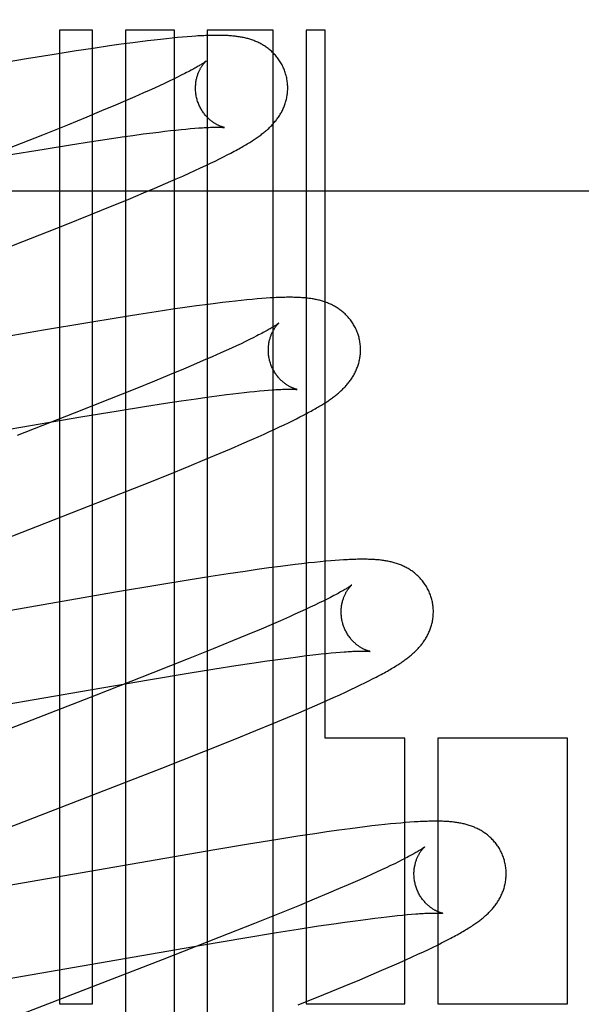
# Model space of a CAD drawing. Header units: inches. Extents: x 0 to 262, y 0 to 169.
# Tile 29 of 67: x 87.302 to 87.424, y 86.557 to 86.771. Entities that reach past the tile are written whole.
import ezdxf

# ---------------------------------------------------------------- set-up
doc = ezdxf.new("R2010")
doc.units = ezdxf.units.IN
doc.header["$LTSCALE"] = 14.384615
doc.header["$MEASUREMENT"] = 0
doc.linetypes.add('HIDDEN', pattern=[0.2, 0.1, -0.1])
doc.layers.add('DEFAULT_2', color=8, linetype='HIDDEN')

msp = doc.modelspace()

# ---------------------------------------------------------------- linework, layer by layer
at = {"layer": 'DEFAULT_2', "color": 8, "linetype": 'HIDDEN'}
for p, q in [((87.31779, 86.76845), (87.31065, 86.76845)), ((87.31065, 86.76845), (87.31065, 86.5574)), ((87.31779, 86.5574), (87.31779, 86.76845)), ((87.33553, 86.76845), (87.32493, 86.76845)), ((87.32493, 86.76845), (87.32493, 86.46266)), ((87.33253, 86.76649), (87.33114, 86.76633)), ((87.33384, 86.76663), (87.33253, 86.76649)), ((87.33507, 86.76676), (87.33384, 86.76663)), ((87.33622, 86.76687), (87.33507, 86.76676)), ((87.33553, 86.40921), (87.33553, 86.76845)), ((87.33731, 86.76697), (87.33622, 86.76687)), ((87.33833, 86.76705), (87.33731, 86.76697)), ((87.3393, 86.76713), (87.33833, 86.76705)), ((87.35696, 86.76845), (87.34267, 86.76845)), ((87.34267, 86.76845), (87.34267, 86.39959)), ((87.35696, 86.38433), (87.35696, 86.76845)), ((87.36825, 86.76845), (87.3641, 86.76845)), ((87.3641, 86.76845), (87.3641, 86.5574)), ((87.36825, 86.615), (87.36825, 86.76845)), ((87.31795, 86.76454), (87.31427, 86.76398)), ((87.32148, 86.76505), (87.31795, 86.76454)), ((87.32403, 86.76541), (87.32148, 86.76505)), ((87.3265, 86.76574), (87.32403, 86.76541)), ((87.32811, 86.76595), (87.3265, 86.76574)), ((87.32967, 86.76615), (87.32811, 86.76595)), ((87.33114, 86.76633), (87.32967, 86.76615)), ((87.30349, 86.76226), (87.2951, 86.76086)), ((87.30949, 86.76323), (87.30349, 86.76226)), ((87.31427, 86.76398), (87.30949, 86.76323)), ((87.33622, 86.75829), (87.33534, 86.75785)), ((87.33704, 86.75869), (87.33622, 86.75829)), ((87.3378, 86.75908), (87.33704, 86.75869)), ((87.33123, 86.75594), (87.33007, 86.75541)), ((87.33234, 86.75644), (87.33123, 86.75594)), ((87.3334, 86.75693), (87.33234, 86.75644)), ((87.3344, 86.7574), (87.3334, 86.75693)), ((87.33534, 86.75785), (87.3344, 86.7574)), ((87.32693, 86.75402), (87.3249, 86.75314)), ((87.32885, 86.75487), (87.32693, 86.75402)), ((87.33007, 86.75541), (87.32885, 86.75487)), ((87.32275, 86.75223), (87.31974, 86.75096)), ((87.3249, 86.75314), (87.32275, 86.75223)), ((87.31655, 86.74964), (87.31233, 86.74791)), ((87.31974, 86.75096), (87.31655, 86.74964)), ((87.31233, 86.74791), (87.30695, 86.74575)), ((87.30695, 86.74575), (87.29932, 86.74272)), ((87.32096, 86.74486), (87.32422, 86.74534)), ((87.32422, 86.74534), (87.32654, 86.74566)), ((87.32654, 86.74566), (87.32875, 86.74597)), ((87.32875, 86.74597), (87.33086, 86.74624)), ((87.33086, 86.74624), (87.33219, 86.7464)), ((87.33219, 86.7464), (87.33347, 86.74656)), ((87.33347, 86.74656), (87.3347, 86.7467)), ((87.3347, 86.7467), (87.33587, 86.74683)), ((87.33587, 86.74683), (87.33698, 86.74694)), ((87.33698, 86.74694), (87.33804, 86.74705)), ((87.33804, 86.74705), (87.33903, 86.74714)), ((87.33903, 86.74714), (87.33996, 86.74721)), ((87.30727, 86.74271), (87.31301, 86.74364)), ((87.31301, 86.74364), (87.31753, 86.74434)), ((87.31753, 86.74434), (87.32096, 86.74486)), ((87.29915, 86.74136), (87.30727, 86.74271)), ((87.3453, 86.74057), (87.34617, 86.74101)), ((87.34617, 86.74101), (87.347, 86.74142)), ((87.347, 86.74142), (87.34777, 86.74183)), ((87.3412, 86.73861), (87.34233, 86.73914)), ((87.34233, 86.73914), (87.34338, 86.73964)), ((87.34338, 86.73964), (87.34437, 86.74011)), ((87.34437, 86.74011), (87.3453, 86.74057)), ((87.33591, 86.73622), (87.33735, 86.73686)), ((87.33735, 86.73686), (87.33871, 86.73747)), ((87.33871, 86.73747), (87.33999, 86.73805)), ((87.33999, 86.73805), (87.3412, 86.73861)), ((87.33129, 86.73423), (87.33364, 86.73524)), ((87.33364, 86.73524), (87.33591, 86.73622)), ((87.14645, 86.73365), (87.64645, 86.73365)), ((87.32551, 86.7318), (87.32887, 86.73321)), ((87.32887, 86.73321), (87.33129, 86.73423)), ((87.31744, 86.72851), (87.32201, 86.73036)), ((87.32201, 86.73036), (87.32551, 86.7318)), ((87.31171, 86.72622), (87.31744, 86.72851)), ((87.30265, 86.72264), (87.31171, 86.72622)), ((87.26206, 86.70689), (87.30265, 86.72264)), ((87.34284, 86.70903), (87.34036, 86.70869)), ((87.34443, 86.70923), (87.34284, 86.70903)), ((87.34595, 86.70942), (87.34443, 86.70923)), ((87.34739, 86.70959), (87.34595, 86.70942)), ((87.34876, 86.70974), (87.34739, 86.70959)), ((87.35005, 86.70988), (87.34876, 86.70974)), ((87.35126, 86.71001), (87.35005, 86.70988)), ((87.3524, 86.71011), (87.35126, 86.71001)), ((87.35346, 86.71021), (87.3524, 86.71011)), ((87.35447, 86.71029), (87.35346, 86.71021)), ((87.35541, 86.71036), (87.35447, 86.71029)), ((87.32779, 86.70684), (87.3229, 86.70606)), ((87.33156, 86.70742), (87.32779, 86.70684)), ((87.33518, 86.70796), (87.33156, 86.70742)), ((87.3378, 86.70834), (87.33518, 86.70796)), ((87.34036, 86.70869), (87.3378, 86.70834)), ((87.31677, 86.70506), (87.30714, 86.70343)), ((87.3229, 86.70606), (87.31677, 86.70506)), ((87.30714, 86.70343), (87.26073, 86.69535)), ((87.34998, 86.70051), (87.34897, 86.70004)), ((87.35093, 86.70097), (87.34998, 86.70051)), ((87.35182, 86.7014), (87.35093, 86.70097)), ((87.35265, 86.70181), (87.35182, 86.7014)), ((87.35343, 86.70221), (87.35265, 86.70181)), ((87.34562, 86.69851), (87.34376, 86.69769)), ((87.34679, 86.69904), (87.34562, 86.69851)), ((87.34791, 86.69955), (87.34679, 86.69904)), ((87.34897, 86.70004), (87.34791, 86.69955)), ((87.34179, 86.69683), (87.33971, 86.69593)), ((87.34376, 86.69769), (87.34179, 86.69683)), ((87.33752, 86.695), (87.33445, 86.69372)), ((87.33971, 86.69593), (87.33752, 86.695)), ((87.33121, 86.69238), (87.32693, 86.69064)), ((87.33445, 86.69372), (87.33121, 86.69238)), ((87.32693, 86.69064), (87.3215, 86.68846)), ((87.34686, 86.68947), (87.34818, 86.68964)), ((87.34818, 86.68964), (87.34946, 86.68979)), ((87.34946, 86.68979), (87.35068, 86.68993)), ((87.35068, 86.68993), (87.35184, 86.69006)), ((87.35184, 86.69006), (87.35294, 86.69017)), ((87.35294, 86.69017), (87.35399, 86.69027)), ((87.35399, 86.69027), (87.35497, 86.69036)), ((87.35497, 86.69036), (87.35589, 86.69043)), ((87.3215, 86.68846), (87.3138, 86.68541)), ((87.32908, 86.68689), (87.33359, 86.68759)), ((87.33359, 86.68759), (87.33701, 86.68811)), ((87.33701, 86.68811), (87.34025, 86.68858)), ((87.34025, 86.68858), (87.34257, 86.68891)), ((87.34257, 86.68891), (87.34477, 86.6892)), ((87.34477, 86.6892), (87.34686, 86.68947)), ((87.3138, 86.68541), (87.30147, 86.68059)), ((87.31525, 86.68462), (87.32335, 86.68597)), ((87.32335, 86.68597), (87.32908, 86.68689)), ((87.36351, 86.68501), (87.3642, 86.68538)), ((87.30226, 86.6824), (87.31525, 86.68462)), ((87.35935, 86.68293), (87.36028, 86.68338)), ((87.36028, 86.68338), (87.36115, 86.68381)), ((87.36115, 86.68381), (87.36198, 86.68422)), ((87.36198, 86.68422), (87.36276, 86.68462)), ((87.36276, 86.68462), (87.36351, 86.68501)), ((87.25555, 86.67427), (87.30226, 86.6824)), ((87.35498, 86.68089), (87.35618, 86.68144)), ((87.35618, 86.68144), (87.3573, 86.68196)), ((87.3573, 86.68196), (87.35836, 86.68246)), ((87.35836, 86.68246), (87.35935, 86.68293)), ((87.35019, 86.67877), (87.35235, 86.67972)), ((87.35235, 86.67972), (87.3537, 86.68032)), ((87.3537, 86.68032), (87.35498, 86.68089)), ((87.34548, 86.67676), (87.34789, 86.67778)), ((87.34789, 86.67778), (87.35019, 86.67877)), ((87.33871, 86.67395), (87.34216, 86.67537)), ((87.34216, 86.67537), (87.34548, 86.67676)), ((87.33421, 86.67211), (87.33871, 86.67395)), ((87.32855, 86.66984), (87.33421, 86.67211)), ((87.32061, 86.6667), (87.32855, 86.66984)), ((87.30588, 86.66095), (87.32061, 86.6667)), ((87.29045, 86.65498), (87.30588, 86.66095)), ((87.36834, 86.65334), (87.36718, 86.65323)), ((87.36943, 86.65343), (87.36834, 86.65334)), ((87.37043, 86.65351), (87.36943, 86.65343)), ((87.37137, 86.65358), (87.37043, 86.65351)), ((87.35348, 86.65153), (87.35085, 86.65115)), ((87.35603, 86.65189), (87.35348, 86.65153)), ((87.35852, 86.65222), (87.35603, 86.65189)), ((87.36013, 86.65243), (87.35852, 86.65222)), ((87.36169, 86.65262), (87.36013, 86.65243)), ((87.36318, 86.6528), (87.36169, 86.65262)), ((87.36459, 86.65296), (87.36318, 86.6528)), ((87.36593, 86.6531), (87.36459, 86.65296)), ((87.36718, 86.65323), (87.36593, 86.6531)), ((87.33853, 86.64924), (87.33239, 86.64824)), ((87.34344, 86.65002), (87.33853, 86.64924)), ((87.34722, 86.65061), (87.34344, 86.65002)), ((87.35085, 86.65115), (87.34722, 86.65061)), ((87.33239, 86.64824), (87.32273, 86.64661)), ((87.32273, 86.64661), (87.27736, 86.63871)), ((87.36865, 86.64513), (87.36783, 86.64472)), ((87.36941, 86.64551), (87.36865, 86.64513)), ((87.36395, 86.64287), (87.36284, 86.64237)), ((87.36501, 86.64336), (87.36395, 86.64287)), ((87.36601, 86.64384), (87.36501, 86.64336)), ((87.36695, 86.64429), (87.36601, 86.64384)), ((87.36783, 86.64472), (87.36695, 86.64429)), ((87.36046, 86.6413), (87.35854, 86.64045)), ((87.36168, 86.64184), (87.36046, 86.6413)), ((87.36284, 86.64237), (87.36168, 86.64184)), ((87.35436, 86.63865), (87.35134, 86.63738)), ((87.3565, 86.63957), (87.35436, 86.63865)), ((87.35854, 86.64045), (87.3565, 86.63957)), ((87.35134, 86.63738), (87.34814, 86.63606)), ((87.34391, 86.63433), (87.33853, 86.63216)), ((87.34814, 86.63606), (87.34391, 86.63433)), ((87.33853, 86.63216), (87.33088, 86.62913)), ((87.35562, 86.63173), (87.35796, 86.63206)), ((87.35796, 86.63206), (87.36019, 86.63236)), ((87.36019, 86.63236), (87.36231, 86.63264)), ((87.36231, 86.63264), (87.36365, 86.63281)), ((87.36365, 86.63281), (87.36494, 86.63296)), ((87.36494, 86.63296), (87.36618, 86.63311)), ((87.36618, 86.63311), (87.36736, 86.63324)), ((87.36736, 86.63324), (87.36848, 86.63335)), ((87.36848, 86.63335), (87.36955, 86.63346)), ((87.36955, 86.63346), (87.37055, 86.63355)), ((87.37055, 86.63355), (87.37149, 86.63363)), ((87.33854, 86.62908), (87.34432, 86.63001)), ((87.34432, 86.63001), (87.34888, 86.63072)), ((87.34888, 86.63072), (87.35234, 86.63125)), ((87.35234, 86.63125), (87.35562, 86.63173)), ((87.31728, 86.62547), (87.33037, 86.62772)), ((87.33088, 86.62913), (87.31858, 86.62431)), ((87.33037, 86.62772), (87.33854, 86.62908)), ((87.37771, 86.6274), (87.37853, 86.62782)), ((87.37853, 86.62782), (87.37931, 86.62822)), ((87.37383, 86.62551), (87.3749, 86.62602)), ((87.3749, 86.62602), (87.3759, 86.62651)), ((87.3759, 86.62651), (87.37683, 86.62696)), ((87.37683, 86.62696), (87.37771, 86.6274)), ((87.27144, 86.61749), (87.31728, 86.62547)), ((87.31858, 86.62431), (87.27864, 86.60883)), ((87.36859, 86.62313), (87.37003, 86.62377)), ((87.37003, 86.62377), (87.3714, 86.62439)), ((87.3714, 86.62439), (87.37267, 86.62497)), ((87.37267, 86.62497), (87.37383, 86.62551)), ((87.36252, 86.62049), (87.36486, 86.6215)), ((87.36486, 86.6215), (87.36712, 86.62248)), ((87.36712, 86.62248), (87.36859, 86.62313)), ((87.35671, 86.61806), (87.36008, 86.61947)), ((87.36008, 86.61947), (87.36252, 86.62049)), ((87.35319, 86.61662), (87.35671, 86.61806)), ((87.34862, 86.61477), (87.35319, 86.61662)), ((87.38553, 86.615), (87.36825, 86.615)), ((87.38553, 86.5574), (87.38553, 86.615)), ((87.42078, 86.615), (87.39267, 86.615)), ((87.39267, 86.615), (87.39267, 86.5574)), ((87.42078, 86.5574), (87.42078, 86.615)), ((87.3419, 86.61208), (87.34862, 86.61477)), ((87.33278, 86.60849), (87.3419, 86.61208)), ((87.28547, 86.59013), (87.33278, 86.60849)), ((87.37685, 86.59575), (87.37526, 86.59555)), ((87.37838, 86.59594), (87.37685, 86.59575)), ((87.37982, 86.5961), (87.37838, 86.59594)), ((87.38115, 86.59625), (87.37982, 86.5961)), ((87.3824, 86.59638), (87.38115, 86.59625)), ((87.38356, 86.59649), (87.3824, 86.59638)), ((87.38464, 86.59659), (87.38356, 86.59649)), ((87.38566, 86.59668), (87.38464, 86.59659)), ((87.38662, 86.59675), (87.38566, 86.59668)), ((87.38753, 86.59681), (87.38662, 86.59675)), ((87.36231, 86.59371), (87.35755, 86.59297)), ((87.36596, 86.59426), (87.36231, 86.59371)), ((87.36861, 86.59464), (87.36596, 86.59426)), ((87.37118, 86.59501), (87.36861, 86.59464)), ((87.37365, 86.59534), (87.37118, 86.59501)), ((87.37526, 86.59555), (87.37365, 86.59534)), ((87.35158, 86.59201), (87.34429, 86.59079)), ((87.35755, 86.59297), (87.35158, 86.59201)), ((87.34429, 86.59079), (87.289, 86.5812)), ((87.38241, 86.58734), (87.38146, 86.58688)), ((87.38331, 86.58777), (87.38241, 86.58734)), ((87.38415, 86.58819), (87.38331, 86.58777)), ((87.38493, 86.58858), (87.38415, 86.58819)), ((87.37825, 86.5854), (87.37707, 86.58487)), ((87.37937, 86.58591), (87.37825, 86.5854)), ((87.38044, 86.58641), (87.37937, 86.58591)), ((87.38146, 86.58688), (87.38044, 86.58641)), ((87.37323, 86.58318), (87.37114, 86.58229)), ((87.37521, 86.58404), (87.37323, 86.58318)), ((87.37707, 86.58487), (87.37521, 86.58404)), ((87.36895, 86.58136), (87.36587, 86.58007)), ((87.37114, 86.58229), (87.36895, 86.58136)), ((87.36263, 86.57873), (87.35834, 86.57699)), ((87.36587, 86.58007), (87.36263, 86.57873)), ((87.35834, 86.57699), (87.3529, 86.5748)), ((87.38278, 86.57641), (87.38392, 86.57653)), ((87.38392, 86.57653), (87.38499, 86.57663)), ((87.38499, 86.57663), (87.38601, 86.57673)), ((87.38601, 86.57673), (87.38697, 86.57681)), ((87.3529, 86.5748), (87.3452, 86.57175)), ((87.36679, 86.57426), (87.37013, 86.57475)), ((87.37013, 86.57475), (87.37252, 86.5751)), ((87.37252, 86.5751), (87.3748, 86.57541)), ((87.3748, 86.57541), (87.37698, 86.5757)), ((87.37698, 86.5757), (87.37903, 86.57597)), ((87.37903, 86.57597), (87.38034, 86.57612)), ((87.38034, 86.57612), (87.38159, 86.57627)), ((87.38159, 86.57627), (87.38278, 86.57641)), ((87.35081, 86.57171), (87.35771, 86.57284)), ((87.35771, 86.57284), (87.36238, 86.57358)), ((87.36238, 86.57358), (87.36679, 86.57426)), ((87.27754, 86.55907), (87.34138, 86.57011)), ((87.3452, 86.57175), (87.33285, 86.56693)), ((87.34138, 86.57011), (87.35081, 86.57171)), ((87.39162, 86.56968), (87.39257, 86.57014)), ((87.39257, 86.57014), (87.39345, 86.57059)), ((87.39345, 86.57059), (87.39429, 86.57101)), ((87.39429, 86.57101), (87.39507, 86.57142)), ((87.38707, 86.56755), (87.38834, 86.56813)), ((87.38834, 86.56813), (87.38952, 86.56868)), ((87.38952, 86.56868), (87.39061, 86.56919)), ((87.39061, 86.56919), (87.39162, 86.56968)), ((87.33285, 86.56693), (87.29412, 86.55192)), ((87.38279, 86.56564), (87.38427, 86.56629)), ((87.38427, 86.56629), (87.38571, 86.56693)), ((87.38571, 86.56693), (87.38707, 86.56755)), ((87.37818, 86.56365), (87.38053, 86.56465)), ((87.38053, 86.56465), (87.38279, 86.56564)), ((87.37236, 86.56122), (87.37574, 86.56262)), ((87.37574, 86.56262), (87.37818, 86.56365)), ((87.36239, 86.55716), (87.36795, 86.55941)), ((87.36795, 86.55941), (87.37236, 86.56122)), ((87.31065, 86.5574), (87.31779, 86.5574)), ((87.3641, 86.5574), (87.38553, 86.5574)), ((87.39267, 86.5574), (87.42078, 86.5574))]:
    msp.add_line(p, q, dxfattribs=at)
for points in [[(87.35972, 86.75883), (87.35966, 86.75904), (87.35958, 86.75929), (87.3595, 86.75953), (87.35941, 86.75978), (87.35931, 86.76002), (87.35921, 86.76025), (87.35911, 86.76049), (87.35899, 86.76072), (87.35888, 86.76095), (87.35875, 86.76118), (87.35862, 86.7614), (87.35849, 86.76162), (87.35835, 86.76183), (87.35821, 86.76204), (87.35807, 86.76225), (87.35791, 86.76245), (87.35776, 86.76265), (87.3576, 86.76284), (87.35744, 86.76303), (87.35727, 86.76321), (87.35711, 86.76339), (87.35693, 86.76357), (87.35676, 86.76374), (87.35658, 86.7639), (87.3564, 86.76406), (87.35622, 86.76422), (87.35604, 86.76437), (87.35585, 86.76451), (87.35566, 86.76466), (87.35547, 86.76479), (87.35527, 86.76493), (87.35508, 86.76506), (87.35488, 86.76518), (87.35467, 86.7653), (87.35447, 86.76542), (87.35426, 86.76553), (87.35406, 86.76564), (87.35385, 86.76575), (87.35364, 86.76585), (87.35343, 86.76594), (87.35322, 86.76603), (87.353, 86.76612), (87.35279, 86.76621), (87.35257, 86.76629), (87.35235, 86.76636), (87.35213, 86.76644), (87.35191, 86.76651), (87.35168, 86.76657), (87.35146, 86.76664), (87.35123, 86.7667), (87.35101, 86.76675), (87.35078, 86.76681), (87.35055, 86.76686), (87.35032, 86.7669), (87.35009, 86.76695), (87.34986, 86.76699), (87.34963, 86.76703), (87.3494, 86.76706), (87.34916, 86.7671), (87.34893, 86.76713), (87.34869, 86.76716), (87.34845, 86.76718), (87.3482, 86.76721), (87.34795, 86.76723), (87.3477, 86.76725), (87.34744, 86.76727), (87.34717, 86.76729), (87.3469, 86.7673), (87.34662, 86.76732), (87.34633, 86.76733), (87.34604, 86.76734), (87.34574, 86.76734), (87.34543, 86.76735), (87.34512, 86.76735), (87.34479, 86.76735), (87.34446, 86.76735), (87.34412, 86.76735), (87.34377, 86.76734), (87.34342, 86.76734), (87.34305, 86.76733), (87.34268, 86.76731), (87.34229, 86.7673), (87.34189, 86.76728), (87.34149, 86.76726), (87.34107, 86.76724), (87.34065, 86.76722), (87.34021, 86.76719), (87.3393, 86.76713)], [(87.3424, 86.76177), (87.34239, 86.76176), (87.34238, 86.76175), (87.34236, 86.76173), (87.34232, 86.76171), (87.34228, 86.76168), (87.34223, 86.76164), (87.34217, 86.76159), (87.3421, 86.76154), (87.34202, 86.76149), (87.34193, 86.76142), (87.34182, 86.76135), (87.3417, 86.76127), (87.34156, 86.76119), (87.34142, 86.76109), (87.34126, 86.76099), (87.34108, 86.76089), (87.34089, 86.76077), (87.34069, 86.76065), (87.34047, 86.76052), (87.34023, 86.76039), (87.33998, 86.76025), (87.33972, 86.7601), (87.33944, 86.75995), (87.33914, 86.75979), (87.33883, 86.75962), (87.3385, 86.75945), (87.33816, 86.75927), (87.3378, 86.75908)], [(87.34045, 86.75347), (87.3404, 86.75367), (87.34034, 86.7539), (87.34029, 86.75414), (87.34025, 86.75437), (87.34021, 86.75461), (87.34018, 86.75484), (87.34016, 86.75507), (87.34014, 86.75531), (87.34012, 86.75554), (87.34012, 86.75577), (87.34012, 86.756), (87.34012, 86.75622), (87.34013, 86.75644), (87.34015, 86.75666), (87.34017, 86.75688), (87.34019, 86.75709), (87.34022, 86.7573), (87.34026, 86.75751), (87.34029, 86.75771), (87.34034, 86.7579), (87.34038, 86.75809), (87.34043, 86.75828), (87.34048, 86.75846), (87.34053, 86.75863), (87.34059, 86.7588), (87.34065, 86.75897), (87.34071, 86.75913), (87.34077, 86.75928), (87.34083, 86.75943), (87.34089, 86.75958), (87.34096, 86.75972), (87.34102, 86.75985), (87.34109, 86.75998), (87.34116, 86.7601), (87.34122, 86.76022), (87.34129, 86.76034), (87.34135, 86.76045), (87.34142, 86.76056), (87.34149, 86.76066), (87.34155, 86.76075), (87.34161, 86.76085), (87.34168, 86.76094), (87.34174, 86.76102), (87.3418, 86.7611), (87.34186, 86.76118), (87.34192, 86.76125), (87.34197, 86.76132), (87.34203, 86.76138), (87.34208, 86.76144), (87.34213, 86.76149), (87.34217, 86.76154), (87.34221, 86.76159), (87.34225, 86.76163), (87.34229, 86.76166), (87.34232, 86.76169), (87.34235, 86.76172), (87.34237, 86.76174), (87.34239, 86.76175), (87.3424, 86.76176), (87.3424, 86.76177)], [(87.34777, 86.74183), (87.34814, 86.74202), (87.3485, 86.74222), (87.34886, 86.74241), (87.3492, 86.74259), (87.34953, 86.74278), (87.34985, 86.74296), (87.35016, 86.74313), (87.35047, 86.74331), (87.35076, 86.74348), (87.35105, 86.74365), (87.35133, 86.74382), (87.3516, 86.74398), (87.35186, 86.74414), (87.35212, 86.7443), (87.35237, 86.74446), (87.35261, 86.74462), (87.35285, 86.74477), (87.35308, 86.74493), (87.3533, 86.74508), (87.35352, 86.74523), (87.35373, 86.74538), (87.35393, 86.74552), (87.35414, 86.74567), (87.35433, 86.74582), (87.35453, 86.74597), (87.35472, 86.74612), (87.35491, 86.74626), (87.35509, 86.74641), (87.35527, 86.74657), (87.35545, 86.74672), (87.35563, 86.74687), (87.35581, 86.74703), (87.35598, 86.74719), (87.35615, 86.74735), (87.35632, 86.74751), (87.35648, 86.74768), (87.35665, 86.74784), (87.35681, 86.74801), (87.35697, 86.74819), (87.35712, 86.74836), (87.35727, 86.74854), (87.35742, 86.74872), (87.35757, 86.7489), (87.35771, 86.74909), (87.35785, 86.74927), (87.35799, 86.74946), (87.35812, 86.74965), (87.35825, 86.74984), (87.35837, 86.75004), (87.35849, 86.75024), (87.35861, 86.75045), (87.35873, 86.75065), (87.35884, 86.75086), (87.35895, 86.75107), (87.35905, 86.75129), (87.35915, 86.7515), (87.35924, 86.75172), (87.35933, 86.75194), (87.35942, 86.75216), (87.3595, 86.75239), (87.35957, 86.75261), (87.35965, 86.75284), (87.35971, 86.75308), (87.35978, 86.75331), (87.35983, 86.75355), (87.35989, 86.75379), (87.35993, 86.75404), (87.35998, 86.75428), (87.36001, 86.75453), (87.36004, 86.75478), (87.36007, 86.75503), (87.36009, 86.75529), (87.3601, 86.75554), (87.36011, 86.7558), (87.36011, 86.75605), (87.3601, 86.75631), (87.36009, 86.75657), (87.36008, 86.75683), (87.36005, 86.75708), (87.36002, 86.75734), (87.35999, 86.7576), (87.35994, 86.75785), (87.35989, 86.75811), (87.35984, 86.75836), (87.35978, 86.75862), (87.35972, 86.75883)], [(87.3464, 86.74737), (87.3464, 86.74737), (87.3464, 86.74737), (87.34638, 86.74738), (87.34636, 86.74738), (87.34633, 86.74739), (87.34629, 86.74739), (87.34625, 86.7474), (87.3462, 86.74742), (87.34615, 86.74743), (87.34609, 86.74745), (87.34602, 86.74747), (87.34595, 86.74749), (87.34588, 86.74751), (87.3458, 86.74754), (87.34572, 86.74757), (87.34563, 86.7476), (87.34554, 86.74763), (87.34545, 86.74767), (87.34535, 86.74771), (87.34525, 86.74775), (87.34515, 86.7478), (87.34504, 86.74785), (87.34493, 86.7479), (87.34482, 86.74796), (87.34471, 86.74802), (87.34459, 86.74809), (87.34447, 86.74816), (87.34435, 86.74823), (87.34423, 86.7483), (87.3441, 86.74839), (87.34398, 86.74847), (87.34385, 86.74856), (87.34372, 86.74866), (87.34358, 86.74876), (87.34345, 86.74887), (87.34332, 86.74898), (87.34318, 86.74909), (87.34305, 86.74921), (87.34291, 86.74934), (87.34277, 86.74948), (87.34264, 86.74962), (87.3425, 86.74976), (87.34237, 86.74991), (87.34223, 86.75007), (87.3421, 86.75024), (87.34197, 86.75041), (87.34184, 86.75058), (87.34171, 86.75076), (87.34159, 86.75095), (87.34147, 86.75114), (87.34135, 86.75133), (87.34124, 86.75153), (87.34113, 86.75174), (87.34103, 86.75194), (87.34093, 86.75216), (87.34083, 86.75237), (87.34074, 86.75259), (87.34066, 86.75282), (87.34058, 86.75304), (87.34051, 86.75327), (87.34045, 86.75347)], [(87.33996, 86.74721), (87.34083, 86.74728), (87.34125, 86.74731), (87.34164, 86.74733), (87.34202, 86.74736), (87.34238, 86.74738), (87.34272, 86.74739), (87.34303, 86.74741), (87.34333, 86.74742), (87.34362, 86.74743), (87.34388, 86.74743), (87.34413, 86.74744), (87.34437, 86.74744), (87.34459, 86.74744), (87.3448, 86.74744), (87.34499, 86.74744), (87.34517, 86.74744), (87.34534, 86.74744), (87.34549, 86.74743), (87.34564, 86.74743), (87.34576, 86.74742), (87.34588, 86.74742), (87.34598, 86.74741), (87.34607, 86.7474), (87.34615, 86.7474), (87.34622, 86.74739), (87.34627, 86.74739), (87.34632, 86.74738), (87.34635, 86.74738), (87.34638, 86.74737), (87.3464, 86.74737), (87.3464, 86.74737)], [(87.37551, 86.70204), (87.37545, 86.70225), (87.37537, 86.7025), (87.37529, 86.70274), (87.3752, 86.70299), (87.3751, 86.70323), (87.375, 86.70347), (87.37489, 86.7037), (87.37478, 86.70394), (87.37466, 86.70417), (87.37454, 86.70439), (87.37441, 86.70461), (87.37428, 86.70483), (87.37414, 86.70505), (87.374, 86.70526), (87.37385, 86.70547), (87.3737, 86.70567), (87.37354, 86.70587), (87.37338, 86.70606), (87.37322, 86.70625), (87.37306, 86.70643), (87.37289, 86.70661), (87.37271, 86.70679), (87.37254, 86.70696), (87.37236, 86.70712), (87.37218, 86.70728), (87.372, 86.70744), (87.37181, 86.70759), (87.37163, 86.70773), (87.37144, 86.70788), (87.37124, 86.70801), (87.37105, 86.70815), (87.37085, 86.70828), (87.37065, 86.7084), (87.37044, 86.70852), (87.37024, 86.70864), (87.37003, 86.70875), (87.36982, 86.70886), (87.36962, 86.70897), (87.36941, 86.70907), (87.3692, 86.70916), (87.36898, 86.70925), (87.36877, 86.70934), (87.36855, 86.70942), (87.36833, 86.7095), (87.36811, 86.70958), (87.36789, 86.70966), (87.36767, 86.70973), (87.36744, 86.70979), (87.36722, 86.70985), (87.36699, 86.70991), (87.36676, 86.70997), (87.36653, 86.71002), (87.36631, 86.71007), (87.36607, 86.71012), (87.36584, 86.71016), (87.36561, 86.71021), (87.36538, 86.71024), (87.36514, 86.71028), (87.3649, 86.71031), (87.36466, 86.71034), (87.36442, 86.71037), (87.36418, 86.7104), (87.36393, 86.71042), (87.36367, 86.71045), (87.36342, 86.71047), (87.36315, 86.71048), (87.36288, 86.7105), (87.36261, 86.71052), (87.36233, 86.71053), (87.36204, 86.71054), (87.36174, 86.71055), (87.36144, 86.71055), (87.36113, 86.71056), (87.36081, 86.71056), (87.36049, 86.71056), (87.36015, 86.71056), (87.35981, 86.71056), (87.35946, 86.71055), (87.3591, 86.71054), (87.35873, 86.71053), (87.35835, 86.71052), (87.35797, 86.7105), (87.35757, 86.71049), (87.35716, 86.71047), (87.35674, 86.71044), (87.35631, 86.71042), (87.35541, 86.71036)], [(87.35819, 86.70498), (87.35819, 86.70497), (87.35817, 86.70496), (87.35815, 86.70494), (87.35813, 86.70492), (87.35809, 86.70489), (87.35804, 86.70486), (87.35799, 86.70482), (87.35793, 86.70478), (87.35785, 86.70473), (87.35777, 86.70467), (87.35767, 86.7046), (87.35757, 86.70453), (87.35745, 86.70446), (87.35732, 86.70437), (87.35718, 86.70429), (87.35703, 86.70419), (87.35687, 86.70409), (87.35669, 86.70399), (87.3565, 86.70387), (87.3563, 86.70376), (87.35609, 86.70363), (87.35586, 86.7035), (87.35562, 86.70337), (87.35536, 86.70323), (87.35508, 86.70307), (87.35479, 86.70292), (87.35448, 86.70275), (87.35415, 86.70258), (87.3538, 86.7024), (87.35343, 86.70221)], [(87.35624, 86.69668), (87.35619, 86.69688), (87.35613, 86.69711), (87.35608, 86.69734), (87.35604, 86.69758), (87.356, 86.69781), (87.35597, 86.69805), (87.35595, 86.69828), (87.35593, 86.69851), (87.35592, 86.69874), (87.35591, 86.69897), (87.35591, 86.6992), (87.35591, 86.69942), (87.35592, 86.69965), (87.35594, 86.69987), (87.35596, 86.70008), (87.35598, 86.70029), (87.35601, 86.7005), (87.35605, 86.70071), (87.35608, 86.70091), (87.35612, 86.7011), (87.35617, 86.70129), (87.35622, 86.70148), (87.35627, 86.70166), (87.35632, 86.70183), (87.35638, 86.702), (87.35643, 86.70217), (87.35649, 86.70233), (87.35655, 86.70248), (87.35662, 86.70263), (87.35668, 86.70278), (87.35675, 86.70292), (87.35681, 86.70305), (87.35688, 86.70318), (87.35694, 86.7033), (87.35701, 86.70342), (87.35707, 86.70354), (87.35714, 86.70365), (87.35721, 86.70376), (87.35727, 86.70386), (87.35733, 86.70395), (87.3574, 86.70405), (87.35746, 86.70414), (87.35752, 86.70422), (87.35758, 86.7043), (87.35764, 86.70438), (87.3577, 86.70445), (87.35776, 86.70452), (87.35781, 86.70458), (87.35786, 86.70464), (87.35791, 86.70469), (87.35796, 86.70474), (87.358, 86.70479), (87.35804, 86.70483), (87.35808, 86.70487), (87.35811, 86.7049), (87.35813, 86.70492), (87.35816, 86.70494), (87.35817, 86.70496), (87.35819, 86.70497), (87.35819, 86.70497)], [(87.3642, 86.68538), (87.36454, 86.68556), (87.36486, 86.68573), (87.36518, 86.68591), (87.36549, 86.68608), (87.36578, 86.68625), (87.36607, 86.68641), (87.36635, 86.68657), (87.36662, 86.68673), (87.36689, 86.68689), (87.36715, 86.68704), (87.3674, 86.68719), (87.36764, 86.68734), (87.36788, 86.68749), (87.36811, 86.68764), (87.36834, 86.68779), (87.36856, 86.68793), (87.36878, 86.68807), (87.36899, 86.68822), (87.3692, 86.68836), (87.3694, 86.6885), (87.3696, 86.68864), (87.3698, 86.68879), (87.36999, 86.68893), (87.37019, 86.68907), (87.37037, 86.68922), (87.37056, 86.68936), (87.37074, 86.68951), (87.37093, 86.68966), (87.37111, 86.68981), (87.37128, 86.68996), (87.37146, 86.69012), (87.37163, 86.69027), (87.37181, 86.69043), (87.37198, 86.69059), (87.37214, 86.69076), (87.37231, 86.69092), (87.37247, 86.69109), (87.37263, 86.69126), (87.37279, 86.69143), (87.37294, 86.69161), (87.37309, 86.69178), (87.37324, 86.69196), (87.37339, 86.69215), (87.37353, 86.69233), (87.37366, 86.69251), (87.3738, 86.6927), (87.37393, 86.69289), (87.37406, 86.69309), (87.37418, 86.69328), (87.3743, 86.69348), (87.37442, 86.69368), (87.37453, 86.69389), (87.37464, 86.6941), (87.37475, 86.69431), (87.37485, 86.69452), (87.37495, 86.69474), (87.37504, 86.69496), (87.37513, 86.69517), (87.37522, 86.6954), (87.3753, 86.69562), (87.37537, 86.69585), (87.37544, 86.69608), (87.37551, 86.69631), (87.37557, 86.69654), (87.37563, 86.69678), (87.37568, 86.69702), (87.37573, 86.69727), (87.37577, 86.69751), (87.37581, 86.69776), (87.37584, 86.69801), (87.37586, 86.69826), (87.37588, 86.69851), (87.37589, 86.69876), (87.3759, 86.69902), (87.3759, 86.69927), (87.37589, 86.69953), (87.37588, 86.69979), (87.37587, 86.70004), (87.37584, 86.7003), (87.37581, 86.70056), (87.37578, 86.70081), (87.37573, 86.70107), (87.37568, 86.70132), (87.37563, 86.70157), (87.37557, 86.70183), (87.37551, 86.70204)], [(87.36219, 86.69058), (87.36219, 86.69058), (87.36217, 86.69058), (87.36215, 86.69059), (87.36212, 86.6906), (87.36208, 86.6906), (87.36204, 86.69061), (87.36199, 86.69063), (87.36194, 86.69064), (87.36188, 86.69066), (87.36181, 86.69067), (87.36174, 86.6907), (87.36167, 86.69072), (87.36159, 86.69075), (87.36151, 86.69077), (87.36142, 86.69081), (87.36133, 86.69084), (87.36124, 86.69088), (87.36114, 86.69092), (87.36104, 86.69096), (87.36094, 86.69101), (87.36083, 86.69106), (87.36072, 86.69111), (87.36061, 86.69117), (87.3605, 86.69123), (87.36038, 86.69129), (87.36027, 86.69136), (87.36015, 86.69144), (87.36002, 86.69151), (87.3599, 86.69159), (87.35977, 86.69168), (87.35964, 86.69177), (87.35951, 86.69187), (87.35938, 86.69197), (87.35924, 86.69207), (87.35911, 86.69218), (87.35898, 86.6923), (87.35884, 86.69242), (87.3587, 86.69255), (87.35857, 86.69268), (87.35843, 86.69282), (87.35829, 86.69297), (87.35816, 86.69312), (87.35802, 86.69328), (87.35789, 86.69344), (87.35776, 86.69361), (87.35763, 86.69379), (87.3575, 86.69397), (87.35738, 86.69415), (87.35726, 86.69434), (87.35714, 86.69454), (87.35703, 86.69474), (87.35692, 86.69494), (87.35682, 86.69515), (87.35672, 86.69536), (87.35662, 86.69558), (87.35653, 86.6958), (87.35645, 86.69602), (87.35637, 86.69625), (87.3563, 86.69648), (87.35624, 86.69668)], [(87.35589, 86.69043), (87.35676, 86.6905), (87.35716, 86.69053), (87.35755, 86.69055), (87.35792, 86.69057), (87.35828, 86.69059), (87.35862, 86.69061), (87.35895, 86.69062), (87.35925, 86.69063), (87.35954, 86.69064), (87.35982, 86.69065), (87.36008, 86.69065), (87.36032, 86.69065), (87.36055, 86.69065), (87.36076, 86.69065), (87.36095, 86.69065), (87.36112, 86.69065), (87.36128, 86.69064), (87.36142, 86.69064), (87.36155, 86.69063), (87.36167, 86.69063), (87.36177, 86.69062), (87.36186, 86.69061), (87.36194, 86.69061), (87.36201, 86.6906), (87.36206, 86.6906), (87.36211, 86.69059), (87.36214, 86.69059), (87.36217, 86.69058), (87.36219, 86.69058), (87.36219, 86.69058)], [(87.3913, 86.64525), (87.39124, 86.64546), (87.39116, 86.64571), (87.39108, 86.64595), (87.39099, 86.6462), (87.39089, 86.64644), (87.39079, 86.64668), (87.39068, 86.64691), (87.39057, 86.64715), (87.39045, 86.64738), (87.39033, 86.6476), (87.3902, 86.64783), (87.39007, 86.64805), (87.38993, 86.64826), (87.38978, 86.64847), (87.38964, 86.64868), (87.38949, 86.64888), (87.38933, 86.64908), (87.38917, 86.64927), (87.38901, 86.64946), (87.38884, 86.64965), (87.38867, 86.64983), (87.3885, 86.65), (87.38832, 86.65017), (87.38814, 86.65034), (87.38796, 86.6505), (87.38778, 86.65065), (87.3876, 86.6508), (87.38741, 86.65095), (87.38722, 86.65109), (87.38702, 86.65123), (87.38683, 86.65136), (87.38663, 86.65149), (87.38643, 86.65162), (87.38622, 86.65174), (87.38602, 86.65186), (87.38581, 86.65197), (87.3856, 86.65208), (87.38539, 86.65218), (87.38518, 86.65228), (87.38497, 86.65238), (87.38476, 86.65247), (87.38454, 86.65255), (87.38433, 86.65264), (87.38411, 86.65272), (87.38389, 86.6528), (87.38367, 86.65287), (87.38344, 86.65294), (87.38322, 86.65301), (87.38299, 86.65307), (87.38276, 86.65313), (87.38254, 86.65318), (87.38231, 86.65324), (87.38208, 86.65329), (87.38185, 86.65333), (87.38162, 86.65338), (87.38139, 86.65342), (87.38115, 86.65345), (87.38092, 86.65349), (87.38068, 86.65352), (87.38045, 86.65355), (87.38021, 86.65358), (87.37997, 86.65361), (87.37972, 86.65363), (87.37948, 86.65365), (87.37923, 86.65367), (87.37898, 86.65369), (87.37872, 86.65371), (87.37846, 86.65372), (87.37819, 86.65373), (87.37792, 86.65375), (87.37765, 86.65375), (87.37737, 86.65376), (87.37708, 86.65377), (87.37679, 86.65377), (87.37649, 86.65377), (87.37619, 86.65377), (87.37587, 86.65377), (87.37555, 86.65376), (87.37523, 86.65376), (87.37489, 86.65375), (87.37454, 86.65374), (87.37419, 86.65373), (87.37382, 86.65371), (87.37344, 86.6537), (87.37306, 86.65368), (87.37266, 86.65366), (87.37224, 86.65363), (87.37137, 86.65358)], [(87.37398, 86.64818), (87.37397, 86.64818), (87.37396, 86.64816), (87.37393, 86.64815), (87.3739, 86.64812), (87.37386, 86.64809), (87.37381, 86.64805), (87.37375, 86.64801), (87.37368, 86.64796), (87.3736, 86.6479), (87.37351, 86.64784), (87.3734, 86.64777), (87.37329, 86.64769), (87.37316, 86.64761), (87.37301, 86.64752), (87.37285, 86.64742), (87.37268, 86.64731), (87.37249, 86.6472), (87.37229, 86.64708), (87.37207, 86.64695), (87.37184, 86.64682), (87.37159, 86.64668), (87.37132, 86.64653), (87.37104, 86.64638), (87.37075, 86.64622), (87.37044, 86.64605), (87.37011, 86.64588), (87.36977, 86.6457), (87.36941, 86.64551)], [(87.37203, 86.63989), (87.37198, 86.64009), (87.37192, 86.64032), (87.37187, 86.64056), (87.37183, 86.64079), (87.37179, 86.64103), (87.37176, 86.64126), (87.37174, 86.64149), (87.37172, 86.64173), (87.37171, 86.64196), (87.3717, 86.64219), (87.3717, 86.64242), (87.3717, 86.64264), (87.37171, 86.64287), (87.37173, 86.64309), (87.37175, 86.6433), (87.37177, 86.64352), (87.3718, 86.64373), (87.37184, 86.64393), (87.37188, 86.64413), (87.37192, 86.64433), (87.37196, 86.64452), (87.37201, 86.6447), (87.37206, 86.64488), (87.37212, 86.64506), (87.37217, 86.64523), (87.37223, 86.64539), (87.37229, 86.64555), (87.37235, 86.64571), (87.37241, 86.64586), (87.37248, 86.646), (87.37254, 86.64614), (87.37261, 86.64628), (87.37268, 86.64641), (87.37274, 86.64653), (87.37281, 86.64665), (87.37287, 86.64676), (87.37294, 86.64687), (87.37301, 86.64698), (87.37307, 86.64708), (87.37314, 86.64718), (87.3732, 86.64727), (87.37326, 86.64736), (87.37333, 86.64744), (87.37339, 86.64752), (87.37345, 86.6476), (87.3735, 86.64767), (87.37356, 86.64774), (87.37361, 86.6478), (87.37366, 86.64786), (87.37371, 86.64791), (87.37376, 86.64796), (87.3738, 86.64801), (87.37384, 86.64805), (87.37387, 86.64808), (87.3739, 86.64811), (87.37393, 86.64814), (87.37395, 86.64816), (87.37397, 86.64817), (87.37398, 86.64818), (87.37398, 86.64818)], [(87.37931, 86.62822), (87.37968, 86.62842), (87.38005, 86.62861), (87.3804, 86.62881), (87.38075, 86.62899), (87.38108, 86.62918), (87.38141, 86.62936), (87.38173, 86.62954), (87.38203, 86.62972), (87.38233, 86.62989), (87.38262, 86.63006), (87.38291, 86.63023), (87.38318, 86.6304), (87.38345, 86.63056), (87.38371, 86.63073), (87.38396, 86.63089), (87.38421, 86.63104), (87.38444, 86.6312), (87.38468, 86.63135), (87.3849, 86.63151), (87.38512, 86.63166), (87.38533, 86.63181), (87.38554, 86.63196), (87.38574, 86.63211), (87.38594, 86.63225), (87.38613, 86.6324), (87.38632, 86.63255), (87.38651, 86.6327), (87.38669, 86.63285), (87.38688, 86.633), (87.38705, 86.63315), (87.38723, 86.63331), (87.38741, 86.63346), (87.38758, 86.63362), (87.38775, 86.63378), (87.38791, 86.63394), (87.38808, 86.63411), (87.38824, 86.63428), (87.3884, 86.63445), (87.38856, 86.63462), (87.38872, 86.6348), (87.38887, 86.63497), (87.38902, 86.63515), (87.38916, 86.63534), (87.3893, 86.63552), (87.38944, 86.6357), (87.38958, 86.63589), (87.38971, 86.63608), (87.38984, 86.63628), (87.38996, 86.63647), (87.39008, 86.63667), (87.3902, 86.63688), (87.39032, 86.63708), (87.39043, 86.63729), (87.39053, 86.6375), (87.39064, 86.63772), (87.39073, 86.63793), (87.39083, 86.63815), (87.39092, 86.63837), (87.391, 86.63859), (87.39108, 86.63881), (87.39116, 86.63904), (87.39123, 86.63927), (87.3913, 86.6395), (87.39136, 86.63974), (87.39142, 86.63998), (87.39147, 86.64022), (87.39152, 86.64046), (87.39156, 86.64071), (87.39159, 86.64096), (87.39163, 86.64121), (87.39165, 86.64146), (87.39167, 86.64171), (87.39168, 86.64196), (87.39169, 86.64222), (87.39169, 86.64248), (87.39169, 86.64273), (87.39167, 86.64299), (87.39166, 86.64325), (87.39163, 86.6435), (87.3916, 86.64376), (87.39157, 86.64402), (87.39152, 86.64427), (87.39147, 86.64453), (87.39142, 86.64478), (87.39136, 86.64503), (87.3913, 86.64525)], [(87.37798, 86.63379), (87.37798, 86.63379), (87.37798, 86.63379), (87.37797, 86.63379), (87.37795, 86.6338), (87.37792, 86.6338), (87.37788, 86.63381), (87.37784, 86.63382), (87.37779, 86.63383), (87.37774, 86.63385), (87.37768, 86.63386), (87.37762, 86.63388), (87.37755, 86.6339), (87.37748, 86.63392), (87.3774, 86.63395), (87.37731, 86.63398), (87.37723, 86.63401), (87.37714, 86.63404), (87.37704, 86.63408), (87.37695, 86.63412), (87.37685, 86.63416), (87.37675, 86.63421), (87.37664, 86.63426), (87.37653, 86.63431), (87.37642, 86.63437), (87.37631, 86.63443), (87.37619, 86.63449), (87.37607, 86.63456), (87.37595, 86.63463), (87.37583, 86.63471), (87.3757, 86.63479), (87.37558, 86.63488), (87.37545, 86.63497), (87.37531, 86.63507), (87.37518, 86.63517), (87.37505, 86.63527), (87.37491, 86.63538), (87.37478, 86.6355), (87.37464, 86.63562), (87.37451, 86.63575), (87.37437, 86.63588), (87.37423, 86.63602), (87.37409, 86.63617), (87.37396, 86.63632), (87.37382, 86.63648), (87.37369, 86.63664), (87.37356, 86.63681), (87.37343, 86.63699), (87.3733, 86.63717), (87.37318, 86.63735), (87.37305, 86.63754), (87.37294, 86.63774), (87.37282, 86.63794), (87.37272, 86.63815), (87.37261, 86.63836), (87.37251, 86.63857), (87.37242, 86.63879), (87.37233, 86.63901), (87.37224, 86.63923), (87.37216, 86.63946), (87.37209, 86.63969), (87.37203, 86.63989)], [(87.37149, 86.63363), (87.37238, 86.63369), (87.37279, 86.63372), (87.37319, 86.63375), (87.37356, 86.63377), (87.37392, 86.63379), (87.37425, 86.63381), (87.37457, 86.63382), (87.37487, 86.63383), (87.37515, 86.63384), (87.37542, 86.63385), (87.37567, 86.63386), (87.3759, 86.63386), (87.37613, 86.63386), (87.37634, 86.63386), (87.37653, 86.63386), (87.37671, 86.63386), (87.37688, 86.63386), (87.37704, 86.63385), (87.37718, 86.63385), (87.37731, 86.63384), (87.37743, 86.63384), (87.37754, 86.63383), (87.37763, 86.63382), (87.37771, 86.63382), (87.37778, 86.63381), (87.37784, 86.63381), (87.37789, 86.6338), (87.37793, 86.6338), (87.37795, 86.63379), (87.37797, 86.63379), (87.37798, 86.63379)], [(87.40709, 86.58845), (87.40703, 86.58867), (87.40695, 86.58891), (87.40687, 86.58916), (87.40678, 86.5894), (87.40668, 86.58964), (87.40658, 86.58988), (87.40648, 86.59012), (87.40636, 86.59035), (87.40625, 86.59058), (87.40612, 86.59081), (87.406, 86.59103), (87.40586, 86.59125), (87.40572, 86.59146), (87.40558, 86.59167), (87.40544, 86.59188), (87.40528, 86.59208), (87.40513, 86.59228), (87.40497, 86.59247), (87.40481, 86.59266), (87.40464, 86.59284), (87.40447, 86.59302), (87.4043, 86.5932), (87.40413, 86.59337), (87.40395, 86.59353), (87.40377, 86.59369), (87.40359, 86.59385), (87.4034, 86.594), (87.40322, 86.59414), (87.40303, 86.59429), (87.40283, 86.59442), (87.40264, 86.59456), (87.40244, 86.59469), (87.40224, 86.59481), (87.40204, 86.59494), (87.40183, 86.59505), (87.40163, 86.59517), (87.40142, 86.59527), (87.40121, 86.59538), (87.401, 86.59548), (87.40079, 86.59557), (87.40058, 86.59566), (87.40037, 86.59575), (87.40015, 86.59584), (87.39993, 86.59592), (87.39971, 86.59599), (87.39949, 86.59607), (87.39927, 86.59614), (87.39904, 86.5962), (87.39882, 86.59627), (87.39859, 86.59633), (87.39836, 86.59638), (87.39814, 86.59644), (87.39791, 86.59649), (87.39768, 86.59653), (87.39745, 86.59658), (87.39721, 86.59662), (87.39698, 86.59666), (87.39675, 86.59669), (87.39651, 86.59673), (87.39627, 86.59676), (87.39603, 86.59679), (87.39578, 86.59681), (87.39554, 86.59684), (87.39528, 86.59686), (87.39503, 86.59688), (87.39476, 86.5969), (87.3945, 86.59692), (87.39422, 86.59693), (87.39394, 86.59695), (87.39365, 86.59696), (87.39336, 86.59696), (87.39306, 86.59697), (87.39275, 86.59698), (87.39243, 86.59698), (87.39211, 86.59698), (87.39178, 86.59698), (87.39144, 86.59697), (87.39109, 86.59697), (87.39073, 86.59696), (87.39037, 86.59695), (87.38999, 86.59694), (87.3896, 86.59692), (87.38921, 86.59691), (87.3888, 86.59689), (87.38839, 86.59686), (87.38753, 86.59681)], [(87.38977, 86.59139), (87.38977, 86.59139), (87.38975, 86.59138), (87.38973, 86.59136), (87.38971, 86.59134), (87.38967, 86.59131), (87.38963, 86.59128), (87.38957, 86.59124), (87.38951, 86.5912), (87.38944, 86.59115), (87.38936, 86.59109), (87.38927, 86.59103), (87.38916, 86.59096), (87.38905, 86.59088), (87.38893, 86.5908), (87.38879, 86.59072), (87.38864, 86.59063), (87.38848, 86.59053), (87.3883, 86.59042), (87.38811, 86.5903), (87.3879, 86.59018), (87.38767, 86.59005), (87.38743, 86.58992), (87.38718, 86.58977), (87.3869, 86.58962), (87.38661, 86.58947), (87.38631, 86.5893), (87.38599, 86.58913), (87.38565, 86.58895), (87.3853, 86.58877), (87.38493, 86.58858)], [(87.38782, 86.5831), (87.38777, 86.58329), (87.38772, 86.58353), (87.38767, 86.58376), (87.38762, 86.584), (87.38758, 86.58423), (87.38755, 86.58446), (87.38753, 86.5847), (87.38751, 86.58493), (87.3875, 86.58516), (87.38749, 86.58539), (87.38749, 86.58562), (87.38749, 86.58584), (87.3875, 86.58606), (87.38752, 86.58628), (87.38754, 86.5865), (87.38756, 86.58671), (87.38759, 86.58692), (87.38763, 86.58712), (87.38766, 86.58732), (87.38771, 86.58752), (87.38775, 86.58771), (87.3878, 86.5879), (87.38785, 86.58808), (87.3879, 86.58825), (87.38796, 86.58842), (87.38801, 86.58858), (87.38807, 86.58874), (87.38813, 86.5889), (87.3882, 86.58905), (87.38826, 86.58919), (87.38833, 86.58933), (87.38839, 86.58947), (87.38846, 86.5896), (87.38852, 86.58972), (87.38859, 86.58984), (87.38865, 86.58995), (87.38872, 86.59007), (87.38879, 86.59017), (87.38885, 86.59027), (87.38892, 86.59037), (87.38898, 86.59046), (87.38904, 86.59055), (87.3891, 86.59064), (87.38916, 86.59072), (87.38922, 86.59079), (87.38928, 86.59087), (87.38934, 86.59093), (87.38939, 86.591), (87.38944, 86.59106), (87.38949, 86.59111), (87.38954, 86.59116), (87.38958, 86.59121), (87.38962, 86.59125), (87.38966, 86.59128), (87.38969, 86.59131), (87.38971, 86.59134), (87.38974, 86.59136), (87.38976, 86.59138), (87.38977, 86.59139), (87.38977, 86.59139)], [(87.39507, 86.57142), (87.39545, 86.57161), (87.39581, 86.57181), (87.39617, 86.572), (87.39652, 86.57219), (87.39686, 86.57238), (87.39718, 86.57256), (87.3975, 86.57274), (87.39781, 86.57292), (87.39811, 86.57309), (87.39841, 86.57327), (87.39869, 86.57344), (87.39897, 86.5736), (87.39924, 86.57377), (87.3995, 86.57393), (87.39975, 86.57409), (87.4, 86.57425), (87.40024, 86.57441), (87.40047, 86.57457), (87.4007, 86.57472), (87.40092, 86.57487), (87.40113, 86.57502), (87.40134, 86.57517), (87.40154, 86.57532), (87.40174, 86.57547), (87.40193, 86.57562), (87.40212, 86.57576), (87.40231, 86.57591), (87.40249, 86.57606), (87.40267, 86.57621), (87.40285, 86.57637), (87.40303, 86.57652), (87.4032, 86.57668), (87.40337, 86.57684), (87.40354, 86.577), (87.40371, 86.57716), (87.40388, 86.57732), (87.40404, 86.57749), (87.4042, 86.57766), (87.40436, 86.57783), (87.40451, 86.57801), (87.40466, 86.57819), (87.40481, 86.57837), (87.40496, 86.57855), (87.4051, 86.57873), (87.40524, 86.57892), (87.40537, 86.57911), (87.4055, 86.5793), (87.40563, 86.57949), (87.40575, 86.57969), (87.40588, 86.57989), (87.40599, 86.58009), (87.40611, 86.5803), (87.40622, 86.5805), (87.40633, 86.58072), (87.40643, 86.58093), (87.40653, 86.58114), (87.40662, 86.58136), (87.40671, 86.58158), (87.4068, 86.5818), (87.40688, 86.58203), (87.40695, 86.58225), (87.40702, 86.58248), (87.40709, 86.58272), (87.40715, 86.58295), (87.40721, 86.58319), (87.40726, 86.58343), (87.40731, 86.58368), (87.40735, 86.58392), (87.40739, 86.58417), (87.40742, 86.58442), (87.40744, 86.58467), (87.40746, 86.58492), (87.40747, 86.58517), (87.40748, 86.58543), (87.40748, 86.58569), (87.40748, 86.58594), (87.40746, 86.5862), (87.40745, 86.58646), (87.40742, 86.58671), (87.40739, 86.58697), (87.40736, 86.58723), (87.40731, 86.58748), (87.40727, 86.58774), (87.40721, 86.58799), (87.40715, 86.58824), (87.40709, 86.58845)], [(87.39377, 86.577), (87.39378, 86.577), (87.39377, 86.577), (87.39375, 86.577), (87.39373, 86.57701), (87.3937, 86.57701), (87.39367, 86.57702), (87.39362, 86.57703), (87.39358, 86.57704), (87.39352, 86.57706), (87.39346, 86.57707), (87.3934, 86.57709), (87.39333, 86.57711), (87.39325, 86.57714), (87.39317, 86.57716), (87.39309, 86.57719), (87.39301, 86.57722), (87.39292, 86.57726), (87.39282, 86.5773), (87.39273, 86.57734), (87.39263, 86.57738), (87.39252, 86.57743), (87.39242, 86.57748), (87.39231, 86.57753), (87.3922, 86.57759), (87.39208, 86.57765), (87.39197, 86.57771), (87.39185, 86.57778), (87.39173, 86.57785), (87.39161, 86.57793), (87.39148, 86.57801), (87.39135, 86.5781), (87.39122, 86.57819), (87.39109, 86.57828), (87.39096, 86.57838), (87.39083, 86.57849), (87.39069, 86.5786), (87.39056, 86.57872), (87.39042, 86.57884), (87.39029, 86.57897), (87.39015, 86.5791), (87.39001, 86.57924), (87.38988, 86.57939), (87.38974, 86.57954), (87.3896, 86.5797), (87.38947, 86.57986), (87.38934, 86.58003), (87.38921, 86.5802), (87.38908, 86.58038), (87.38896, 86.58057), (87.38884, 86.58076), (87.38872, 86.58096), (87.38861, 86.58116), (87.3885, 86.58136), (87.3884, 86.58157), (87.3883, 86.58178), (87.38821, 86.582), (87.38812, 86.58222), (87.38803, 86.58244), (87.38795, 86.58267), (87.38788, 86.5829), (87.38782, 86.5831)], [(87.38697, 86.57681), (87.38787, 86.57688), (87.3883, 86.57691), (87.38871, 86.57694), (87.3891, 86.57697), (87.38947, 86.57699), (87.38982, 86.57701), (87.39015, 86.57702), (87.39046, 86.57703), (87.39075, 86.57705), (87.39103, 86.57705), (87.39129, 86.57706), (87.39154, 86.57707), (87.39177, 86.57707), (87.39199, 86.57707), (87.39219, 86.57707), (87.39238, 86.57707), (87.39256, 86.57707), (87.39272, 86.57706), (87.39288, 86.57706), (87.39301, 86.57706), (87.39314, 86.57705), (87.39325, 86.57704), (87.39335, 86.57704), (87.39344, 86.57703), (87.39352, 86.57703), (87.39359, 86.57702), (87.39364, 86.57701), (87.39369, 86.57701), (87.39372, 86.577), (87.39375, 86.577), (87.39377, 86.577), (87.39377, 86.577)]]:
    msp.add_lwpolyline(points, dxfattribs=at)

doc.saveas('drawing.dxf')
